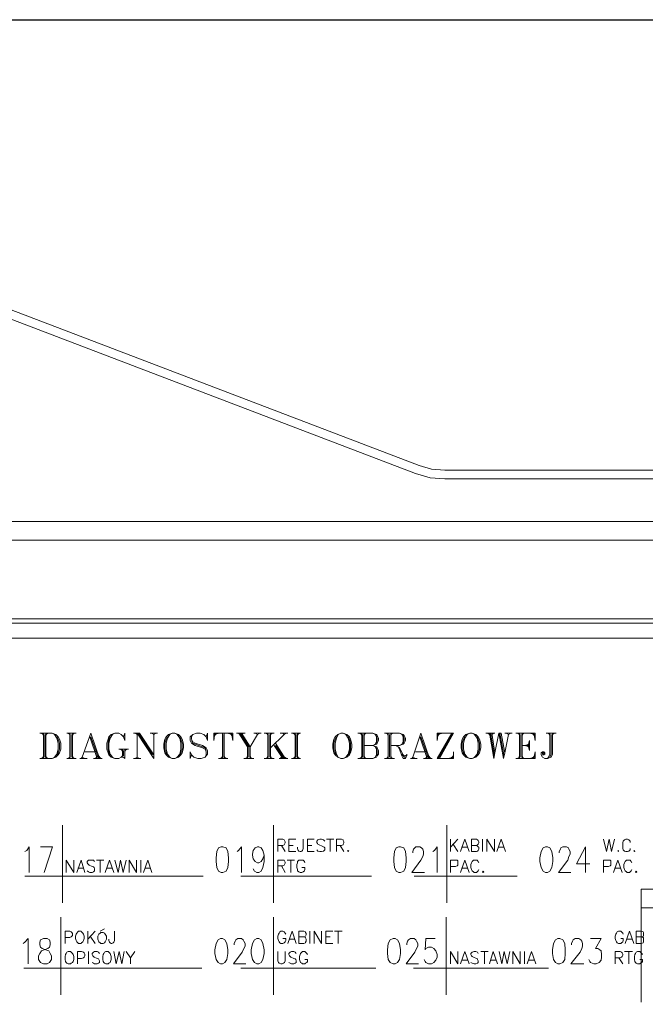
# Model space of a CAD drawing. Header units: millimetres. Extents: x 1 to 17496, y 1 to 30809.
# Tile 21 of 256: x 7454 to 8308, y 5859 to 7203. Entities that reach past the tile are written whole.
import ezdxf

# ---------------------------------------------------------------- set-up
doc = ezdxf.new("R2010")
doc.units = ezdxf.units.MM
for name, color, linetype in [('0_Przyz_Opisy oddziałów', 5, 'Continuous'), ('Opisy', 255, 'Continuous'), ('PDF _Geometria', 7, 'Continuous')]:
    doc.layers.add(name, color=color, linetype=linetype)

msp = doc.modelspace()

# ---------------------------------------------------------------- linework, layer by layer
at = {"layer": '0_Przyz_Opisy oddziałów', "lineweight": 18}
for points in [[(7481.3, 6229.2), (7498.1, 6229.2), (7503.2, 6227.5), (7506.5, 6224.2), (7508.2, 6220.8), (7509.9, 6215.7), (7509.9, 6207.3), (7508.2, 6202.3), (7506.5, 6199.7), (7503.2, 6196.4), (7498.1, 6194.7), (7481.3, 6194.7)], [(7482.9, 6229.2), (7486.3, 6227.5)], [(7484.6, 6229.2), (7486.3, 6225.8)], [(7486.3, 6229.2), (7486.3, 6194.7)], [(7488, 6227.5), (7488, 6196.4)], [(7489.7, 6229.2), (7489.7, 6194.7)], [(7491.4, 6229.2), (7489.7, 6225.8)], [(7493.1, 6229.2), (7489.7, 6227.5)], [(7498.1, 6229.2), (7501.5, 6227.5), (7504.8, 6222.5), (7506.5, 6215.7), (7506.5, 6207.3), (7504.8, 6200.6), (7501.5, 6196.4), (7498.1, 6194.7)], [(7504.8, 6224.2), (7506.5, 6220.8), (7508.2, 6215.7), (7508.2, 6207.3), (7506.5, 6202.3), (7504.8, 6199.7)], [(7518.3, 6229.2), (7531, 6229.2)], [(7520, 6229.2), (7522.5, 6227.5)], [(7521.7, 6229.2), (7522.5, 6225.8)], [(7522.5, 6229.2), (7522.5, 6194.7)], [(7524.2, 6227.5), (7524.2, 6196.4)], [(7525.9, 6229.2), (7525.9, 6194.7)], [(7527.6, 6229.2), (7525.9, 6225.8)], [(7529.3, 6229.2), (7525.9, 6227.5)], [(7563, 6194.7), (7551.2, 6229.2), (7539.4, 6196.4)], [(7549.5, 6224.2), (7559.6, 6194.7)], [(7551.2, 6224.2), (7561.3, 6194.7)], [(7595.8, 6224.2), (7597.5, 6229.2), (7597.5, 6219.1), (7595.8, 6224.2), (7592.4, 6227.5), (7589.1, 6229.2), (7584, 6229.2), (7579, 6227.5), (7575.6, 6224.2), (7574.7, 6220.8), (7573.1, 6215.7), (7573.1, 6207.3), (7574.7, 6202.3), (7575.6, 6199.7), (7579, 6196.4), (7584, 6194.7), (7589.1, 6194.7), (7592.4, 6196.4), (7595.8, 6196.4), (7597.5, 6194.7), (7597.5, 6207.3)], [(7577.3, 6224.2), (7575.6, 6220.8), (7574.7, 6215.7), (7574.7, 6207.3), (7575.6, 6202.3), (7577.3, 6199.7)], [(7584, 6229.2), (7580.6, 6227.5), (7577.3, 6222.5), (7575.6, 6215.7), (7575.6, 6207.3), (7577.3, 6200.6), (7580.6, 6196.4), (7584, 6194.7)], [(7609.3, 6229.2), (7617.7, 6229.2), (7637.1, 6199.7)], [(7611, 6229.2), (7614.3, 6227.5)], [(7614.3, 6196.4), (7614.3, 6229.2), (7637.1, 6194.7), (7637.1, 6227.5)], [(7616, 6229.2), (7635.4, 6199.7)], [(7632, 6229.2), (7642.1, 6229.2)], [(7633.7, 6229.2), (7637.1, 6227.5), (7640.4, 6229.2)], [(7655.6, 6224.2), (7653.9, 6220.8), (7652.2, 6215.7), (7652.2, 6207.3), (7653.9, 6202.3), (7655.6, 6199.7)], [(7662.3, 6229.2), (7659, 6227.5), (7655.6, 6222.5), (7653.9, 6215.7), (7653.9, 6207.3), (7655.6, 6200.6), (7659, 6196.4), (7662.3, 6194.7)], [(7665.7, 6194.7), (7669.1, 6196.4), (7672.4, 6200.6), (7674.1, 6207.3), (7674.1, 6215.7), (7672.4, 6222.5), (7669.1, 6227.5), (7665.7, 6229.2)], [(7672.4, 6199.7), (7674.1, 6202.3), (7675.8, 6207.3), (7675.8, 6215.7), (7674.1, 6220.8), (7672.4, 6224.2)], [(7708.7, 6224.2), (7710.3, 6229.2), (7710.3, 6219.1), (7708.7, 6224.2), (7705.3, 6227.5), (7700.2, 6229.2), (7695.2, 6229.2), (7690.1, 6227.5), (7686.8, 6224.2), (7686.8, 6219.1), (7688.4, 6215.7), (7693.5, 6212.4), (7703.6, 6209), (7707, 6207.3), (7708.7, 6203.9), (7708.7, 6199.7), (7707, 6196.4)], [(7690.1, 6227.5), (7688.4, 6224.2), (7688.4, 6220.8), (7690.1, 6217.4), (7693.5, 6215.7), (7703.6, 6212.4), (7708.7, 6209), (7710.3, 6205.6), (7710.3, 6200.6), (7708.7, 6198.1), (7707, 6196.4), (7701.9, 6194.7), (7696.9, 6194.7), (7691.8, 6196.4), (7688.4, 6199.7), (7686.8, 6203.9), (7686.8, 6194.7), (7688.4, 6199.7)], [(7743.2, 6229.2), (7744.9, 6219.1), (7744.9, 6229.2), (7718.8, 6229.2), (7718.8, 6219.1), (7720.5, 6229.2)], [(7722.1, 6229.2), (7718.8, 6224.2)], [(7723.8, 6229.2), (7718.8, 6225.8)], [(7727.2, 6229.2), (7718.8, 6227.5)], [(7730.6, 6229.2), (7730.6, 6194.7)], [(7731.4, 6227.5), (7731.4, 6196.4)], [(7733.1, 6229.2), (7733.1, 6194.7)], [(7736.5, 6229.2), (7744.9, 6227.5)], [(7739.8, 6229.2), (7744.9, 6225.8)], [(7741.5, 6229.2), (7744.9, 6224.2)], [(7749.9, 6229.2), (7761.7, 6229.2)], [(7751.6, 6229.2), (7755, 6227.5)], [(7753.3, 6229.2), (7765.1, 6210.7), (7765.1, 6194.7)], [(7755, 6229.2), (7766.8, 6210.7), (7766.8, 6196.4)], [(7756.7, 6229.2), (7768.5, 6210.7), (7768.5, 6194.7)], [(7760, 6229.2), (7756.7, 6227.5)], [(7778.6, 6227.5), (7768.5, 6210.7)], [(7773.5, 6229.2), (7783.6, 6229.2)], [(7775.2, 6229.2), (7778.6, 6227.5), (7781.9, 6229.2)], [(7787.8, 6229.2), (7801.3, 6229.2)], [(7789.5, 6229.2), (7792.9, 6227.5)], [(7791.2, 6229.2), (7792.9, 6225.8)], [(7792.9, 6229.2), (7792.9, 6194.7)], [(7794.6, 6227.5), (7794.6, 6196.4)], [(7796.3, 6229.2), (7796.3, 6194.7)], [(7797.9, 6229.2), (7796.3, 6225.8)], [(7799.6, 6229.2), (7796.3, 6227.5)], [(7814.8, 6227.5), (7796.3, 6209)], [(7809.7, 6229.2), (7819.8, 6229.2)], [(7813.1, 6229.2), (7814.8, 6227.5), (7818.2, 6229.2)], [(7824.9, 6229.2), (7837.5, 6229.2)], [(7826.6, 6229.2), (7829.9, 6227.5)], [(7828.3, 6229.2), (7829.9, 6225.8)], [(7829.9, 6229.2), (7829.9, 6194.7)], [(7831.6, 6227.5), (7831.6, 6196.4)], [(7833.3, 6229.2), (7833.3, 6194.7)], [(7835, 6229.2), (7833.3, 6225.8)], [(7836.7, 6229.2), (7833.3, 6227.5)], [(7886.4, 6224.2), (7884.7, 6220.8), (7883, 6215.7), (7883, 6207.3), (7884.7, 6202.3), (7886.4, 6199.7)], [(7892.3, 6229.2), (7888.9, 6227.5), (7886.4, 6222.5), (7884.7, 6215.7), (7884.7, 6207.3), (7886.4, 6200.6), (7888.9, 6196.4), (7892.3, 6194.7)], [(7895.6, 6194.7), (7899, 6196.4), (7902.4, 6200.6), (7904.1, 6207.3), (7904.1, 6215.7), (7902.4, 6222.5), (7899, 6227.5), (7895.6, 6229.2)], [(7902.4, 6199.7), (7904.1, 6202.3), (7905.7, 6207.3), (7905.7, 6215.7), (7904.1, 6220.8), (7902.4, 6224.2)], [(7915.8, 6229.2), (7936.1, 6229.2), (7941.1, 6227.5), (7942, 6225.8), (7943.6, 6222.5), (7943.6, 6219.1), (7942, 6215.7), (7941.1, 6214.1), (7936.1, 6212.4), (7941.1, 6210.7), (7942, 6209), (7943.6, 6205.6), (7943.6, 6200.6), (7942, 6198.1), (7941.1, 6196.4), (7936.1, 6194.7), (7915.8, 6194.7)], [(7917.5, 6229.2), (7920.9, 6227.5)], [(7919.2, 6229.2), (7920.9, 6225.8)], [(7920.9, 6229.2), (7920.9, 6194.7)], [(7922.6, 6227.5), (7922.6, 6196.4)], [(7924.3, 6229.2), (7924.3, 6194.7)], [(7936.1, 6229.2), (7939.4, 6227.5), (7941.1, 6224.2), (7941.1, 6217.4), (7939.4, 6214.1), (7936.1, 6212.4), (7924.3, 6212.4)], [(7926, 6229.2), (7924.3, 6225.8)], [(7927.6, 6229.2), (7924.3, 6227.5)], [(7941.1, 6225.8), (7942, 6222.5), (7942, 6219.1), (7941.1, 6215.7)], [(7952.1, 6229.2), (7972.3, 6229.2), (7977.3, 6227.5), (7979, 6225.8), (7980.7, 6222.5), (7980.7, 6219.1), (7979, 6215.7), (7977.3, 6214.1), (7972.3, 6212.4), (7960.5, 6212.4)], [(7953.7, 6229.2), (7957.1, 6227.5)], [(7955.4, 6229.2), (7957.1, 6225.8)], [(7957.1, 6229.2), (7957.1, 6194.7)], [(7958.8, 6227.5), (7958.8, 6196.4)], [(7960.5, 6229.2), (7960.5, 6194.7)], [(7962.2, 6229.2), (7960.5, 6225.8)], [(7963.9, 6229.2), (7960.5, 6227.5)], [(7972.3, 6229.2), (7975.6, 6227.5), (7977.3, 6224.2), (7977.3, 6217.4), (7975.6, 6214.1), (7972.3, 6212.4)], [(7977.3, 6225.8), (7979, 6222.5), (7979, 6219.1), (7977.3, 6215.7)], [(8013.5, 6194.7), (8001.8, 6229.2), (7990.8, 6196.4)], [(8000.1, 6224.2), (8010.2, 6194.7)], [(8001.8, 6224.2), (8011.9, 6194.7)], [(8027, 6194.7), (8046.4, 6229.2), (8023.7, 6229.2), (8023.7, 6219.1), (8025.3, 6229.2)], [(8043.9, 6229.2), (8023.7, 6194.7), (8046.4, 6194.7), (8046.4, 6203.9), (8045.6, 6194.7)], [(8027, 6229.2), (8023.7, 6224.2)], [(8028.7, 6229.2), (8023.7, 6225.8)], [(8032.1, 6229.2), (8023.7, 6227.5)], [(8045.6, 6229.2), (8025.3, 6194.7)], [(8061.6, 6224.2), (8059.9, 6220.8), (8058.2, 6215.7), (8058.2, 6207.3), (8059.9, 6202.3), (8061.6, 6199.7)], [(8068.3, 6229.2), (8064.9, 6227.5), (8061.6, 6222.5), (8059.9, 6215.7), (8059.9, 6207.3), (8061.6, 6200.6), (8064.9, 6196.4), (8068.3, 6194.7)], [(8071.7, 6194.7), (8075, 6196.4), (8078.4, 6200.6), (8080.1, 6207.3), (8080.1, 6215.7), (8078.4, 6222.5), (8075, 6227.5), (8071.7, 6229.2)], [(8078.4, 6199.7), (8080.1, 6202.3), (8081.8, 6207.3), (8081.8, 6215.7), (8080.1, 6220.8), (8078.4, 6224.2)], [(8090.2, 6229.2), (8102.8, 6229.2)], [(8091.9, 6229.2), (8096.9, 6227.5)], [(8093.6, 6229.2), (8096.9, 6225.8)], [(8095.2, 6229.2), (8101.1, 6194.7), (8101.1, 6202.3), (8096.9, 6229.2)], [(8098.6, 6229.2), (8102.8, 6202.3), (8107.9, 6229.2), (8114.6, 6194.7), (8114.6, 6202.3), (8109.6, 6229.2)], [(8099.5, 6229.2), (8098.6, 6225.8)], [(8101.1, 6229.2), (8098.6, 6227.5)], [(8107.9, 6229.2), (8111.2, 6229.2), (8116.3, 6202.3), (8121.4, 6227.5)], [(8116.3, 6229.2), (8126.4, 6229.2)], [(8118, 6229.2), (8121.4, 6227.5), (8124.7, 6229.2)], [(8131.5, 6229.2), (8157.6, 6229.2), (8157.6, 6219.1), (8155.9, 6229.2)], [(8133.1, 6229.2), (8136.5, 6227.5)], [(8134.8, 6229.2), (8136.5, 6225.8)], [(8136.5, 6229.2), (8136.5, 6194.7)], [(8138.2, 6227.5), (8138.2, 6196.4)], [(8139.9, 6229.2), (8139.9, 6194.7)], [(8141.6, 6229.2), (8139.9, 6225.8)], [(8143.3, 6229.2), (8139.9, 6227.5)], [(8150, 6229.2), (8157.6, 6227.5)], [(8152.5, 6229.2), (8157.6, 6225.8)], [(8154.2, 6229.2), (8157.6, 6224.2)], [(8181.2, 6229.2), (8181.2, 6200.6), (8179.5, 6196.4), (8174.4, 6194.7), (8171, 6194.7), (8167.7, 6196.4), (8166, 6199.7), (8166, 6202.3), (8167.7, 6203.9), (8169.4, 6203.9), (8171, 6202.3), (8171, 6200.6), (8169.4, 6199.7), (8167.7, 6199.7)], [(8172.7, 6229.2), (8186.2, 6229.2)], [(8177.8, 6229.2), (8177.8, 6200.6), (8176.1, 6196.4), (8174.4, 6194.7)], [(8174.4, 6229.2), (8177.8, 6227.5)], [(8176.1, 6229.2), (8177.8, 6225.8)], [(8179.5, 6227.5), (8179.5, 6200.6), (8177.8, 6196.4)], [(8182.8, 6229.2), (8181.2, 6225.8)], [(8184.5, 6229.2), (8181.2, 6227.5)], [(7688.4, 6219.1), (7690.1, 6215.7), (7693.5, 6214.1), (7703.6, 6210.7), (7707, 6209), (7708.7, 6205.6)], [(7801.3, 6212.4), (7813.1, 6194.7)], [(7803, 6215.7), (7816.5, 6194.7)], [(7803, 6212.4), (7814.8, 6194.7)], [(7936.1, 6212.4), (7939.4, 6210.7), (7941.1, 6207.3), (7941.1, 6199.7), (7939.4, 6196.4), (7936.1, 6194.7)], [(7967.2, 6212.4), (7970.6, 6210.7), (7972.3, 6207.3), (7975.6, 6198.1), (7977.3, 6194.7), (7980.7, 6194.7), (7982.4, 6198.1), (7982.4, 6200.6)], [(7970.6, 6210.7), (7972.3, 6209), (7977.3, 6199.7), (7979, 6198.1), (7980.7, 6198.1), (7982.4, 6199.7)], [(8139.9, 6212.4), (8150, 6212.4)], [(8150, 6214.1), (8143.3, 6212.4), (8150, 6210.7)], [(8150, 6215.7), (8146.6, 6212.4), (8150, 6209)], [(7486.3, 6196.4), (7482.9, 6194.7)], [(7486.3, 6198.1), (7484.6, 6194.7)], [(7489.7, 6198.1), (7491.4, 6194.7)], [(7489.7, 6196.4), (7493.1, 6194.7)], [(7522.5, 6196.4), (7520, 6194.7)], [(7522.5, 6198.1), (7521.7, 6194.7)], [(7525.9, 6198.1), (7527.6, 6194.7)], [(7525.9, 6196.4), (7529.3, 6194.7)], [(7537.7, 6194.7), (7539.4, 6196.4), (7542.7, 6194.7)], [(7542.7, 6203.9), (7557.9, 6203.9)], [(7559.6, 6196.4), (7556.2, 6194.7)], [(7559.6, 6198.1), (7557.9, 6194.7)], [(7561.3, 6198.1), (7564.6, 6194.7)], [(7589.1, 6207.3), (7602.5, 6207.3)], [(7590.8, 6207.3), (7594.1, 6205.6)], [(7594.1, 6207.3), (7594.1, 6198.1), (7592.4, 6196.4)], [(7592.4, 6207.3), (7594.1, 6203.9)], [(7595.8, 6205.6), (7595.8, 6198.1)], [(7599.2, 6207.3), (7597.5, 6203.9)], [(7600.9, 6207.3), (7597.5, 6205.6)], [(7611, 6194.7), (7614.3, 6196.4), (7617.7, 6194.7)], [(7730.6, 6196.4), (7727.2, 6194.7)], [(7730.6, 6198.1), (7728.9, 6194.7)], [(7733.1, 6198.1), (7734.8, 6194.7)], [(7733.1, 6196.4), (7736.5, 6194.7)], [(7765.1, 6196.4), (7761.7, 6194.7)], [(7765.1, 6198.1), (7763.4, 6194.7)], [(7768.5, 6198.1), (7770.1, 6194.7)], [(7768.5, 6196.4), (7771.8, 6194.7)], [(7792.9, 6196.4), (7789.5, 6194.7)], [(7792.9, 6198.1), (7791.2, 6194.7)], [(7796.3, 6198.1), (7797.9, 6194.7)], [(7796.3, 6196.4), (7799.6, 6194.7)], [(7809.7, 6194.7), (7813.1, 6198.1), (7818.2, 6194.7)], [(7829.9, 6196.4), (7826.6, 6194.7)], [(7829.9, 6198.1), (7828.3, 6194.7)], [(7833.3, 6198.1), (7835, 6194.7)], [(7833.3, 6196.4), (7836.7, 6194.7)], [(7920.9, 6196.4), (7917.5, 6194.7)], [(7920.9, 6198.1), (7919.2, 6194.7)], [(7924.3, 6198.1), (7926, 6194.7)], [(7924.3, 6196.4), (7927.6, 6194.7)], [(7941.1, 6209), (7942, 6205.6), (7942, 6200.6), (7941.1, 6198.1)], [(7957.1, 6196.4), (7953.7, 6194.7)], [(7957.1, 6198.1), (7955.4, 6194.7)], [(7960.5, 6198.1), (7962.2, 6194.7)], [(7960.5, 6196.4), (7963.9, 6194.7)], [(7975.6, 6200.6), (7977.3, 6198.1), (7979, 6196.4), (7980.7, 6196.4)], [(7989.1, 6194.7), (7990.8, 6196.4), (7994.2, 6194.7)], [(7994.2, 6203.9), (8008.5, 6203.9)], [(8010.2, 6196.4), (8006.8, 6194.7)], [(8010.2, 6198.1), (8008.5, 6194.7)], [(8011.9, 6198.1), (8015.2, 6194.7)], [(8038.8, 6194.7), (8046.4, 6196.4)], [(8042.2, 6194.7), (8046.4, 6198.1)], [(8043.9, 6194.7), (8046.4, 6199.7)], [(8102.8, 6202.3), (8101.1, 6194.7)], [(8116.3, 6202.3), (8114.6, 6194.7)], [(8131.5, 6194.7), (8157.6, 6194.7), (8157.6, 6203.9), (8155.9, 6194.7)], [(8136.5, 6196.4), (8133.1, 6194.7)], [(8136.5, 6198.1), (8134.8, 6194.7)], [(8139.9, 6198.1), (8141.6, 6194.7)], [(8139.9, 6196.4), (8143.3, 6194.7)], [(8150, 6194.7), (8157.6, 6196.4)], [(8152.5, 6194.7), (8157.6, 6198.1)], [(8154.2, 6194.7), (8157.6, 6199.7)], [(7518.3, 6194.7), (7531, 6194.7)], [(7536, 6194.7), (7546.1, 6194.7)], [(7554.5, 6194.7), (7566.3, 6194.7)], [(7609.3, 6194.7), (7619.4, 6194.7)], [(7725.5, 6194.7), (7738.1, 6194.7)], [(7760, 6194.7), (7773.5, 6194.7)], [(7787.8, 6194.7), (7801.3, 6194.7)], [(7808, 6194.7), (7819.8, 6194.7)], [(7824.9, 6194.7), (7837.5, 6194.7)], [(7952.1, 6194.7), (7965.5, 6194.7)], [(7987.4, 6194.7), (7996.7, 6194.7)], [(8005.1, 6194.7), (8016.9, 6194.7)]]:
    msp.add_lwpolyline(points, dxfattribs=at)
for points in [[(7662.3, 6229.2), (7657.3, 6227.5), (7653.9, 6224.2), (7652.2, 6220.8), (7650.5, 6214.1), (7650.5, 6209), (7652.2, 6202.3), (7653.9, 6199.7), (7657.3, 6196.4), (7662.3, 6194.7), (7665.7, 6194.7), (7670.8, 6196.4), (7674.1, 6199.7), (7675.8, 6202.3), (7677.5, 6209), (7677.5, 6214.1), (7675.8, 6220.8), (7674.1, 6224.2), (7670.8, 6227.5), (7665.7, 6229.2)], [(7892.3, 6229.2), (7888.1, 6227.5), (7884.7, 6224.2), (7883, 6220.8), (7881.3, 6214.1), (7881.3, 6209), (7883, 6202.3), (7884.7, 6199.7), (7888.1, 6196.4), (7892.3, 6194.7), (7895.6, 6194.7), (7900.7, 6196.4), (7904.1, 6199.7), (7905.7, 6202.3), (7907.4, 6209), (7907.4, 6214.1), (7905.7, 6220.8), (7904.1, 6224.2), (7900.7, 6227.5), (7895.6, 6229.2)], [(8068.3, 6229.2), (8063.2, 6227.5), (8059.9, 6224.2), (8058.2, 6220.8), (8056.5, 6214.1), (8056.5, 6209), (8058.2, 6202.3), (8059.9, 6199.7), (8063.2, 6196.4), (8068.3, 6194.7), (8071.7, 6194.7), (8076.7, 6196.4), (8080.1, 6199.7), (8081.8, 6202.3), (8083.5, 6209), (8083.5, 6214.1), (8081.8, 6220.8), (8080.1, 6224.2), (8076.7, 6227.5), (8071.7, 6229.2)], [(8150, 6205.6), (8148.3, 6212.4), (8150, 6219.1)], [(8169.4, 6200.6), (8169.4, 6202.3), (8167.7, 6202.3), (8167.7, 6200.6)]]:
    msp.add_lwpolyline(points, close=True, dxfattribs=at)
at = {"layer": 'Opisy', "lineweight": 18}
for points in [[(7512.4, 6103.7), (7512.4, 5997.6)], [(7800.5, 6103.7), (7800.5, 5997.6)], [(8037.1, 6103.7), (8037.1, 5997.6)], [(7806.4, 6067.5), (7806.4, 6084.4), (7813.1, 6084.4), (7814.8, 6083.5), (7815.6, 6082.7), (7816.5, 6081), (7816.5, 6079.3), (7815.6, 6077.6), (7814.8, 6076.8), (7813.1, 6075.9), (7806.4, 6075.9)], [(7811.4, 6075.9), (7816.5, 6067.5)], [(7830.8, 6067.5), (7821.5, 6067.5), (7821.5, 6084.4), (7830.8, 6084.4)], [(7821.5, 6075.9), (7827.4, 6075.9)], [(7840.9, 6084.4), (7840.9, 6071.7), (7840, 6069.2), (7839.2, 6068.3), (7838.4, 6067.5), (7836.7, 6067.5), (7835, 6068.3), (7834.2, 6069.2), (7833.3, 6071.7), (7833.3, 6073.4)], [(7856.1, 6067.5), (7846.8, 6067.5), (7846.8, 6084.4), (7856.1, 6084.4)], [(7846.8, 6075.9), (7852.7, 6075.9)], [(7870.4, 6081.8), (7868.7, 6083.5), (7866.2, 6084.4), (7863.6, 6084.4), (7861.1, 6083.5), (7859.4, 6081.8), (7859.4, 6080.1), (7860.3, 6078.5), (7861.1, 6077.6), (7862.8, 6076.8), (7867, 6075.1), (7868.7, 6074.2), (7869.5, 6073.4), (7870.4, 6072.6), (7870.4, 6070), (7868.7, 6068.3), (7866.2, 6067.5), (7863.6, 6067.5), (7861.1, 6068.3), (7859.4, 6070)], [(7872.9, 6084.4), (7883, 6084.4)], [(7877.9, 6084.4), (7877.9, 6067.5)], [(7886.4, 6067.5), (7886.4, 6084.4), (7893.1, 6084.4), (7895.6, 6083.5), (7895.6, 6082.7), (7896.5, 6081), (7896.5, 6079.3), (7895.6, 6077.6), (7895.6, 6076.8), (7893.1, 6075.9), (7886.4, 6075.9)], [(7891.4, 6075.9), (7896.5, 6067.5)], [(8042.2, 6084.4), (8042.2, 6067.5)], [(8052.3, 6084.4), (8042.2, 6073.4)], [(8046.4, 6076.8), (8052.3, 6067.5)], [(8055.7, 6067.5), (8061.6, 6084.4), (8067.5, 6067.5)], [(8077.6, 6075.9), (8079.2, 6075.1), (8080.1, 6074.2), (8080.9, 6073.4), (8080.9, 6070.9), (8080.1, 6069.2), (8079.2, 6068.3), (8077.6, 6067.5), (8070.8, 6067.5), (8070.8, 6084.4), (8077.6, 6084.4), (8079.2, 6083.5), (8080.1, 6082.7), (8080.9, 6081), (8080.9, 6079.3), (8080.1, 6077.6), (8079.2, 6076.8), (8077.6, 6075.9), (8070.8, 6075.9)], [(8086, 6084.4), (8086, 6067.5)], [(8091.9, 6067.5), (8091.9, 6084.4), (8102, 6067.5), (8102, 6084.4)], [(8105.4, 6067.5), (8111.2, 6084.4), (8117.1, 6067.5)], [(8251.1, 6084.4), (8255.3, 6067.5), (8258.6, 6084.4), (8262, 6067.5), (8266.2, 6084.4)], [(8287.3, 6080.1), (8287.3, 6081.8), (8285.6, 6083.5), (8283.9, 6084.4), (8281.4, 6084.4), (8279.7, 6083.5), (8278, 6081.8), (8277.2, 6080.1), (8277.2, 6071.7), (8278, 6070), (8279.7, 6068.3), (8281.4, 6067.5), (8283.9, 6067.5), (8285.6, 6068.3), (8287.3, 6070), (8287.3, 6071.7)], [(7461, 6067.5), (7463.6, 6069.2), (7466.9, 6074.2), (7466.9, 6038.9)], [(7487.2, 6038.9), (7498.9, 6074.2), (7482.1, 6074.2)], [(7750.8, 6067.5), (7752.5, 6069.2), (7756.7, 6074.2), (7756.7, 6038.9)], [(7787.8, 6062.5), (7786.1, 6057.4), (7783.6, 6054), (7780.3, 6052.3), (7778.6, 6052.3), (7775.2, 6054), (7772.7, 6057.4), (7771.8, 6062.5), (7771.8, 6064.1), (7772.7, 6069.2), (7775.2, 6072.6), (7778.6, 6074.2), (7780.3, 6074.2), (7783.6, 6072.6), (7786.1, 6069.2), (7787.8, 6062.5), (7787.8, 6054), (7786.1, 6045.6), (7783.6, 6040.6), (7780.3, 6038.9), (7777.7, 6038.9), (7774.4, 6040.6), (7772.7, 6043.9)], [(7990.8, 6065.8), (7990.8, 6067.5), (7991.6, 6070.9), (7993.3, 6072.6), (7995, 6074.2), (8000.1, 6074.2), (8002.6, 6072.6), (8004.3, 6070.9), (8005.1, 6067.5), (8005.1, 6064.1), (8004.3, 6060.8), (8001.8, 6055.7), (7989.1, 6038.9), (8006.8, 6038.9)], [(8017.8, 6067.5), (8020.3, 6069.2), (8023.7, 6074.2), (8023.7, 6038.9)], [(8057.3, 6073.4), (8064.9, 6073.4)], [(8107.9, 6073.4), (8114.6, 6073.4)], [(8190.4, 6065.8), (8190.4, 6067.5), (8192.1, 6070.9), (8192.9, 6072.6), (8195.5, 6074.2), (8200.5, 6074.2), (8203, 6072.6), (8203.9, 6070.9), (8205.6, 6067.5), (8205.6, 6064.1), (8203.9, 6060.8), (8202.2, 6055.7), (8189.6, 6038.9), (8206.4, 6038.9)], [(8226.6, 6038.9), (8226.6, 6074.2), (8214, 6050.7), (8232.5, 6050.7)], [(7517.5, 6038.9), (7517.5, 6055.7), (7527.6, 6038.9), (7527.6, 6055.7)], [(7531.8, 6038.9), (7537.7, 6055.7), (7542.7, 6038.9)], [(7556.2, 6054), (7554.5, 6055.7), (7547.8, 6055.7), (7546.1, 6054), (7546.1, 6052.3), (7547, 6050.7), (7547.8, 6049.8), (7548.6, 6049), (7552.9, 6047.3), (7554.5, 6046.5), (7555.4, 6045.6), (7556.2, 6043.9), (7556.2, 6041.4), (7554.5, 6039.7), (7552.9, 6038.9), (7549.5, 6038.9), (7547.8, 6039.7), (7546.1, 6041.4)], [(7558.7, 6055.7), (7568.9, 6055.7)], [(7563.8, 6055.7), (7563.8, 6038.9)], [(7570.5, 6038.9), (7576.4, 6055.7), (7582.3, 6038.9)], [(7584, 6055.7), (7588.2, 6038.9), (7591.6, 6055.7), (7595, 6038.9), (7599.2, 6055.7)], [(7603.4, 6038.9), (7603.4, 6055.7), (7613.5, 6038.9), (7613.5, 6055.7)], [(7619.4, 6055.7), (7619.4, 6038.9)], [(7622.8, 6038.9), (7628.7, 6055.7), (7634.5, 6038.9)], [(7806.4, 6038.9), (7806.4, 6055.7), (7814.8, 6055.7), (7815.6, 6054.9), (7816.5, 6053.2), (7816.5, 6051.5), (7815.6, 6049.8), (7814.8, 6049), (7813.1, 6048.1), (7806.4, 6048.1)], [(7811.4, 6048.1), (7816.5, 6038.9)], [(7819, 6055.7), (7829.1, 6055.7)], [(7824, 6055.7), (7824, 6038.9)], [(7843.4, 6052.3), (7842.6, 6054), (7840.9, 6055.7), (7835, 6055.7), (7833.3, 6054), (7833.3, 6052.3), (7832.5, 6049.8), (7832.5, 6045.6), (7833.3, 6043.1), (7833.3, 6041.4), (7835, 6039.7), (7836.7, 6038.9), (7839.2, 6038.9), (7840.9, 6039.7), (7842.6, 6041.4), (7843.4, 6043.1), (7843.4, 6045.6), (7839.2, 6045.6)], [(8042.2, 6038.9), (8042.2, 6055.7), (8051.4, 6055.7), (8052.3, 6054.9), (8052.3, 6049), (8051.4, 6048.1), (8048.9, 6047.3), (8042.2, 6047.3)], [(8055.7, 6038.9), (8061.6, 6055.7), (8067.5, 6038.9)], [(8080.9, 6052.3), (8080.1, 6054), (8078.4, 6055.7), (8073.3, 6055.7), (8071.7, 6054), (8070.8, 6052.3), (8070, 6049.8), (8070, 6045.6), (8070.8, 6043.1), (8071.7, 6041.4), (8073.3, 6039.7), (8074.2, 6038.9), (8077.6, 6038.9), (8078.4, 6039.7), (8080.1, 6041.4), (8080.9, 6043.1)], [(8251.1, 6038.9), (8251.1, 6055.7), (8260.3, 6055.7), (8261.2, 6054.9), (8261.2, 6049), (8260.3, 6048.1), (8257.8, 6047.3), (8251.1, 6047.3)], [(8264.5, 6038.9), (8270.4, 6055.7), (8276.3, 6038.9)], [(8289.8, 6052.3), (8289, 6054), (8287.3, 6055.7), (8282.2, 6055.7), (8280.5, 6054), (8279.7, 6052.3), (8278.8, 6049.8), (8278.8, 6045.6), (8279.7, 6043.1), (8280.5, 6041.4), (8282.2, 6039.7), (8283.1, 6038.9), (8286.4, 6038.9), (8287.3, 6039.7), (8289, 6041.4), (8289.8, 6043.1)], [(7533.5, 6044.8), (7541.1, 6044.8)], [(7573.1, 6044.8), (7579.8, 6044.8)], [(7625.3, 6044.8), (7632, 6044.8)], [(8057.3, 6044.8), (8064.9, 6044.8)], [(8266.2, 6044.8), (8273.8, 6044.8)], [(7704.5, 6033.8), (7461, 6033.8)], [(7934.4, 6033.8), (7755.8, 6033.8)], [(8133.1, 6033.8), (7992.5, 6033.8)], [(7509.9, 5978.2), (7509.9, 5872.1)], [(7800.5, 5978.2), (7800.5, 5872.1)], [(8036.3, 5978.2), (8036.3, 5872.1)], [(7515.8, 5942), (7515.8, 5958.9), (7522.5, 5958.9), (7524.2, 5958), (7525.1, 5957.2), (7525.9, 5955.5), (7525.9, 5953), (7525.1, 5952.1), (7524.2, 5951.3), (7522.5, 5950.4), (7515.8, 5950.4)], [(7547, 5958.9), (7547, 5942)], [(7557.1, 5958.9), (7547, 5947.9)], [(7563.8, 5958.9), (7569.7, 5962.2)], [(7583.2, 5958.9), (7583.2, 5946.2), (7582.3, 5943.7), (7581.5, 5942.9), (7579.8, 5942), (7579, 5942), (7577.3, 5942.9), (7576.4, 5943.7), (7575.6, 5946.2), (7575.6, 5947.9)], [(7817.3, 5954.6), (7816.5, 5956.3), (7814.8, 5958), (7813.1, 5958.9), (7810.6, 5958.9), (7808.9, 5958), (7808, 5956.3), (7807.2, 5954.6), (7806.4, 5952.1), (7806.4, 5948.8), (7807.2, 5946.2), (7808, 5944.5), (7808.9, 5942.9), (7810.6, 5942), (7813.1, 5942), (7814.8, 5942.9), (7816.5, 5944.5), (7817.3, 5946.2), (7817.3, 5948.8), (7813.1, 5948.8)], [(7819.8, 5942), (7825.7, 5958.9), (7831.6, 5942)], [(7841.7, 5951.3), (7844.3, 5950.4), (7844.3, 5949.6), (7845.1, 5947.9), (7845.1, 5945.4), (7844.3, 5943.7), (7844.3, 5942.9), (7841.7, 5942), (7835, 5942), (7835, 5958.9), (7841.7, 5958.9), (7844.3, 5958), (7844.3, 5957.2), (7845.1, 5955.5), (7845.1, 5953.8), (7844.3, 5952.1), (7841.7, 5951.3), (7835, 5951.3)], [(7850.2, 5958.9), (7850.2, 5942)], [(7856.1, 5942), (7856.1, 5958.9), (7866.2, 5942), (7866.2, 5958.9)], [(7881.3, 5942), (7872.1, 5942), (7872.1, 5958.9), (7881.3, 5958.9)], [(7883.8, 5958.9), (7894, 5958.9)], [(7888.9, 5958.9), (7888.9, 5942)], [(8278, 5954.6), (8277.2, 5956.3), (8275.5, 5958), (8274.6, 5958.9), (8271.3, 5958.9), (8269.6, 5958), (8268.7, 5956.3), (8267.9, 5954.6), (8267.1, 5952.1), (8267.1, 5948.8), (8267.9, 5946.2), (8268.7, 5944.5), (8269.6, 5942.9), (8271.3, 5942), (8274.6, 5942), (8275.5, 5942.9), (8277.2, 5944.5), (8278, 5946.2), (8278, 5948.8), (8274.6, 5948.8)], [(8280.5, 5942), (8286.4, 5958.9), (8292.3, 5942)], [(8302.4, 5951.3), (8305, 5950.4), (8305.8, 5949.6), (8305.8, 5943.7), (8305, 5942.9), (8302.4, 5942), (8295.7, 5942), (8295.7, 5958.9), (8302.4, 5958.9), (8305, 5958), (8305.8, 5957.2), (8305.8, 5952.1), (8305, 5952.1), (8302.4, 5951.3), (8295.7, 5951.3)], [(7458.5, 5942), (7461, 5943.7), (7465.3, 5948.8), (7465.3, 5914.2)], [(7550.3, 5952.1), (7557.1, 5942)], [(7746.6, 5940.3), (7746.6, 5942), (7748.2, 5945.4), (7749.1, 5947.1), (7751.6, 5948.8), (7756.7, 5948.8), (7759.2, 5947.1), (7760, 5945.4), (7761.7, 5942), (7761.7, 5938.6), (7760, 5935.3), (7757.5, 5930.2), (7745.7, 5914.2), (7762.6, 5914.2)], [(7822.4, 5947.9), (7829.1, 5947.9)], [(7872.1, 5951.3), (7877.9, 5951.3)], [(7982.4, 5940.3), (7982.4, 5942), (7983.2, 5945.4), (7984.9, 5947.1), (7987.4, 5948.8), (7992.5, 5948.8), (7995, 5947.1), (7995.9, 5945.4), (7997.5, 5942), (7997.5, 5938.6), (7995.9, 5935.3), (7993.3, 5930.2), (7981.5, 5914.2), (7998.4, 5914.2)], [(8021.1, 5948.8), (8008.5, 5948.8), (8007.7, 5933.6), (8008.5, 5935.3), (8011.9, 5937), (8016.1, 5937), (8019.4, 5935.3), (8022, 5931.9), (8023.7, 5926.9), (8023.7, 5923.5), (8022, 5919.3), (8019.4, 5915.9), (8016.1, 5914.2), (8011.9, 5914.2), (8008.5, 5915.9), (8007.7, 5917.6), (8006, 5920.1)], [(8207.3, 5940.3), (8207.3, 5942), (8208.9, 5945.4), (8209.8, 5947.1), (8212.3, 5948.8), (8217.4, 5948.8), (8219.9, 5947.1), (8221.6, 5945.4), (8222.4, 5942), (8222.4, 5938.6), (8221.6, 5935.3), (8219.1, 5930.2), (8206.4, 5914.2), (8224.1, 5914.2)], [(8233.4, 5948.8), (8247.7, 5948.8), (8240.1, 5935.3), (8243.5, 5935.3), (8246, 5933.6), (8247.7, 5931.9), (8248.5, 5926.9), (8248.5, 5923.5), (8247.7, 5919.3), (8245.2, 5915.9), (8240.9, 5914.2), (8237.6, 5914.2), (8233.4, 5915.9), (8232.5, 5917.6), (8230.8, 5920.1)], [(8283.1, 5947.9), (8290.6, 5947.9)], [(7532.6, 5914.2), (7532.6, 5931.1), (7538.5, 5931.1), (7541.1, 5930.2), (7541.9, 5929.4), (7542.7, 5927.7), (7542.7, 5925.2), (7541.9, 5923.5), (7541.1, 5922.6), (7538.5, 5921.8), (7532.6, 5921.8)], [(7547.8, 5931.1), (7547.8, 5914.2)], [(7563, 5928.5), (7561.3, 5930.2), (7559.6, 5931.1), (7556.2, 5931.1), (7554.5, 5930.2), (7552.9, 5928.5), (7552.9, 5926.9), (7553.7, 5925.2), (7554.5, 5924.3), (7555.4, 5923.5), (7559.6, 5921.8), (7561.3, 5921), (7562.1, 5920.1), (7563, 5918.4), (7563, 5915.9), (7561.3, 5915.1), (7559.6, 5914.2), (7556.2, 5914.2), (7554.5, 5915.1), (7552.9, 5915.9)], [(7582.3, 5931.1), (7585.7, 5914.2), (7589.9, 5931.1), (7593.3, 5914.2), (7596.6, 5931.1)], [(7599.2, 5931.1), (7605.1, 5922.6), (7605.1, 5914.2)], [(7611, 5931.1), (7605.1, 5922.6)], [(7806.4, 5931.1), (7806.4, 5918.4), (7807.2, 5915.9), (7808, 5915.1), (7810.6, 5914.2), (7812.3, 5914.2), (7813.9, 5915.1), (7815.6, 5915.9), (7816.5, 5918.4), (7816.5, 5931.1)], [(7831.6, 5928.5), (7829.9, 5930.2), (7828.3, 5931.1), (7824.9, 5931.1), (7823.2, 5930.2), (7821.5, 5928.5), (7821.5, 5926.9), (7822.4, 5925.2), (7823.2, 5924.3), (7824, 5923.5), (7828.3, 5921.8), (7829.9, 5921), (7830.8, 5920.1), (7831.6, 5918.4), (7831.6, 5915.9), (7829.9, 5915.1), (7828.3, 5914.2), (7824.9, 5914.2), (7823.2, 5915.1), (7821.5, 5915.9)], [(7846.8, 5926.9), (7845.9, 5928.5), (7844.3, 5930.2), (7843.4, 5931.1), (7840, 5931.1), (7839.2, 5930.2), (7837.5, 5928.5), (7836.7, 5926.9), (7835.8, 5924.3), (7835.8, 5920.1), (7836.7, 5917.6), (7837.5, 5915.9), (7839.2, 5915.1), (7840, 5914.2), (7843.4, 5914.2), (7844.3, 5915.1), (7845.9, 5915.9), (7846.8, 5917.6), (7846.8, 5920.1), (7843.4, 5920.1)], [(8042.2, 5914.2), (8042.2, 5931.1), (8052.3, 5914.2), (8052.3, 5931.1)], [(8055.7, 5914.2), (8061.6, 5931.1), (8067.5, 5914.2)], [(8080.1, 5928.5), (8079.2, 5930.2), (8076.7, 5931.1), (8074.2, 5931.1), (8071.7, 5930.2), (8070, 5928.5), (8070, 5926.9), (8070.8, 5925.2), (8071.7, 5924.3), (8073.3, 5923.5), (8077.6, 5921.8), (8079.2, 5921), (8079.2, 5920.1), (8080.1, 5918.4), (8080.1, 5915.9), (8079.2, 5915.1), (8076.7, 5914.2), (8074.2, 5914.2), (8071.7, 5915.1), (8070, 5915.9)], [(8083.5, 5931.1), (8093.6, 5931.1)], [(8088.5, 5931.1), (8088.5, 5914.2)], [(8095.2, 5914.2), (8100.3, 5931.1), (8106.2, 5914.2)], [(8108.7, 5931.1), (8112.1, 5914.2), (8115.5, 5931.1), (8119.7, 5914.2), (8123, 5931.1)], [(8127.2, 5914.2), (8127.2, 5931.1), (8137.4, 5914.2), (8137.4, 5931.1)], [(8143.3, 5931.1), (8143.3, 5914.2)], [(8146.6, 5914.2), (8152.5, 5931.1), (8158.4, 5914.2)], [(8267.1, 5914.2), (8267.1, 5931.1), (8273.8, 5931.1), (8275.5, 5930.2), (8276.3, 5929.4), (8277.2, 5927.7), (8277.2, 5926), (8276.3, 5924.3), (8275.5, 5923.5), (8273.8, 5922.6), (8267.1, 5922.6)], [(8279.7, 5931.1), (8290.6, 5931.1)], [(8285.6, 5931.1), (8285.6, 5914.2)], [(8304.1, 5926.9), (8303.3, 5928.5), (8301.6, 5930.2), (8300.7, 5931.1), (8297.4, 5931.1), (8295.7, 5930.2), (8294.9, 5928.5), (8294, 5926.9), (8293.2, 5924.3), (8293.2, 5920.1), (8294, 5917.6), (8294.9, 5915.9), (8295.7, 5915.1), (8297.4, 5914.2), (8300.7, 5914.2), (8301.6, 5915.1), (8303.3, 5915.9), (8304.1, 5917.6), (8304.1, 5920.1), (8300.7, 5920.1)], [(8058.2, 5919.3), (8064.9, 5919.3)], [(8096.9, 5919.3), (8104.5, 5919.3)], [(8149.1, 5919.3), (8156.7, 5919.3)], [(8272.1, 5922.6), (8277.2, 5914.2)], [(7702.8, 5908.3), (7459.4, 5908.3)], [(7940.3, 5908.3), (7755.8, 5908.3)], [(8176.1, 5908.3), (7991.6, 5908.3)]]:
    msp.add_lwpolyline(points, dxfattribs=at)
for points in [[(7728.9, 6074.2), (7725.5, 6072.6), (7723, 6067.5), (7722.1, 6059.1), (7722.1, 6054), (7723, 6045.6), (7725.5, 6040.6), (7728.9, 6038.9), (7731.4, 6038.9), (7735.6, 6040.6), (7738.1, 6045.6), (7739, 6054), (7739, 6059.1), (7738.1, 6067.5), (7735.6, 6072.6), (7731.4, 6074.2)], [(7902.4, 6069.2), (7901.5, 6068.3), (7902.4, 6067.5), (7903.2, 6068.3)], [(7971.4, 6074.2), (7968.1, 6072.6), (7965.5, 6067.5), (7964.7, 6059.1), (7964.7, 6054), (7965.5, 6045.6), (7968.1, 6040.6), (7971.4, 6038.9), (7974, 6038.9), (7978.2, 6040.6), (7980.7, 6045.6), (7981.5, 6054), (7981.5, 6059.1), (7980.7, 6067.5), (7978.2, 6072.6), (7974, 6074.2)], [(8171.9, 6074.2), (8168.5, 6072.6), (8166, 6067.5), (8164.3, 6059.1), (8164.3, 6054), (8166, 6045.6), (8168.5, 6040.6), (8171.9, 6038.9), (8174.4, 6038.9), (8177.8, 6040.6), (8180.3, 6045.6), (8182, 6054), (8182, 6059.1), (8180.3, 6067.5), (8177.8, 6072.6), (8174.4, 6074.2)], [(8271.3, 6069.2), (8270.4, 6068.3), (8271.3, 6067.5)], [(8293.2, 6069.2), (8292.3, 6068.3), (8293.2, 6067.5), (8294, 6068.3)], [(8086.8, 6040.6), (8086, 6039.7), (8086.8, 6038.9), (8087.7, 6039.7)], [(8295.7, 6040.6), (8294.9, 6039.7), (8295.7, 6038.9), (8296.5, 6039.7)], [(7534.3, 5958.9), (7533.5, 5958), (7531.8, 5956.3), (7531, 5954.6), (7530.1, 5952.1), (7530.1, 5948.8), (7531, 5946.2), (7531.8, 5944.5), (7533.5, 5942.9), (7534.3, 5942), (7537.7, 5942), (7538.5, 5942.9), (7540.2, 5944.5), (7541.1, 5946.2), (7541.9, 5948.8), (7541.9, 5952.1), (7541.1, 5954.6), (7540.2, 5956.3), (7538.5, 5958), (7537.7, 5958.9)], [(7564.6, 5957.2), (7563.8, 5956.3), (7562.1, 5954.6), (7560.4, 5952.1), (7560.4, 5947.9), (7562.1, 5944.5), (7563.8, 5942.9), (7564.6, 5942), (7568, 5942), (7569.7, 5942.9), (7570.5, 5944.5), (7572.2, 5947.9), (7572.2, 5952.1), (7570.5, 5954.6), (7569.7, 5956.3), (7568, 5957.2)], [(7486.3, 5948.8), (7482.1, 5947.1), (7481.3, 5943.7), (7481.3, 5940.3), (7482.1, 5937), (7484.6, 5935.3), (7489.7, 5933.6), (7493.9, 5931.9), (7495.6, 5928.5), (7497.3, 5925.2), (7497.3, 5920.1), (7495.6, 5917.6), (7494.7, 5915.9), (7491.4, 5914.2), (7486.3, 5914.2), (7482.1, 5915.9), (7481.3, 5917.6), (7479.6, 5920.1), (7479.6, 5925.2), (7481.3, 5928.5), (7483.8, 5931.9), (7487.2, 5933.6), (7492.2, 5935.3), (7494.7, 5937), (7495.6, 5940.3), (7495.6, 5943.7), (7494.7, 5947.1), (7491.4, 5948.8)], [(7728, 5948.8), (7724.7, 5947.1), (7722.1, 5942), (7720.5, 5933.6), (7720.5, 5928.5), (7722.1, 5920.1), (7724.7, 5915.9), (7728, 5914.2), (7730.6, 5914.2), (7733.9, 5915.9), (7736.5, 5920.1), (7738.1, 5928.5), (7738.1, 5933.6), (7736.5, 5942), (7733.9, 5947.1), (7730.6, 5948.8)], [(7777.7, 5948.8), (7774.4, 5947.1), (7771.8, 5942), (7770.1, 5933.6), (7770.1, 5928.5), (7771.8, 5920.1), (7774.4, 5915.9), (7777.7, 5914.2), (7780.3, 5914.2), (7783.6, 5915.9), (7786.1, 5920.1), (7787.8, 5928.5), (7787.8, 5933.6), (7786.1, 5942), (7783.6, 5947.1), (7780.3, 5948.8)], [(7963.9, 5948.8), (7959.6, 5947.1), (7957.1, 5942), (7956.3, 5933.6), (7956.3, 5928.5), (7957.1, 5920.1), (7959.6, 5915.9), (7963.9, 5914.2), (7966.4, 5914.2), (7969.8, 5915.9), (7972.3, 5920.1), (7974, 5928.5), (7974, 5933.6), (7972.3, 5942), (7969.8, 5947.1), (7966.4, 5948.8)], [(8188.7, 5948.8), (8185.4, 5947.1), (8182.8, 5942), (8181.2, 5933.6), (8181.2, 5928.5), (8182.8, 5920.1), (8185.4, 5915.9), (8188.7, 5914.2), (8191.3, 5914.2), (8195.5, 5915.9), (8198, 5920.1), (8198.8, 5928.5), (8198.8, 5933.6), (8198, 5942), (8195.5, 5947.1), (8191.3, 5948.8)], [(7520, 5931.1), (7518.3, 5930.2), (7517.5, 5928.5), (7516.6, 5926.9), (7515.8, 5924.3), (7515.8, 5920.1), (7516.6, 5917.6), (7517.5, 5915.9), (7518.3, 5915.1), (7520, 5914.2), (7523.4, 5914.2), (7524.2, 5915.1), (7525.9, 5915.9), (7526.7, 5917.6), (7527.6, 5920.1), (7527.6, 5924.3), (7526.7, 5926.9), (7525.9, 5928.5), (7524.2, 5930.2), (7523.4, 5931.1)], [(7571.4, 5931.1), (7569.7, 5930.2), (7568.9, 5928.5), (7568, 5926.9), (7567.2, 5924.3), (7567.2, 5920.1), (7568, 5917.6), (7568.9, 5915.9), (7569.7, 5915.1), (7571.4, 5914.2), (7574.7, 5914.2), (7575.6, 5915.1), (7577.3, 5915.9), (7578.1, 5917.6), (7579, 5920.1), (7579, 5924.3), (7578.1, 5926.9), (7577.3, 5928.5), (7575.6, 5930.2), (7574.7, 5931.1)]]:
    msp.add_lwpolyline(points, close=True, dxfattribs=at)
at = {"layer": 'PDF _Geometria'}
msp.add_lwpolyline([(1774.1, 7203), (13925.2, 7203), (13925.2, 3200.2), (1774.1, 3200.2)], close=True, dxfattribs=at)
at = {"layer": 'PDF _Geometria', "lineweight": 18}
for points in [[(13319.6, 6480.2), (12381.3, 6587.2), (12372.1, 6588), (11490.2, 6588), (11016.1, 6588), (10947.9, 6512.2), (9107.6, 6512.2), (9040.2, 6588), (8739.5, 6588), (8034.6, 6588), (8016.1, 6589.7), (7999.2, 6594.7), (6604.5, 7126.2), (6411.6, 7138.8), (5902.1, 7068.9)], [(13319.6, 6468.4), (12379.6, 6575.4), (12372.1, 6576.2), (11490.2, 6576.2), (11021.1, 6576.2), (10953.8, 6500.4), (9101.7, 6500.4), (9034.3, 6576.2), (8739.5, 6576.2), (8034.6, 6576.2), (8014.4, 6577.9), (7994.2, 6583.8), (6602, 7114.4), (6412.5, 7127), (5903.8, 7057.1)], [(8710.1, 6374.9), (8710.1, 6358.9), (7267.3, 6358.9), (7267.3, 6518.1), (8720.2, 6518.1), (8720.2, 6576.2)], [(8745.4, 6576.2), (8745.4, 6492.8), (7267.3, 6492.8)], [(8520.6, 6358.9), (8520.6, 6209.8), (8546.7, 6209.8), (8546.7, 6385), (7267.3, 6385)], [(7267.3, 6379.1), (8540.8, 6379.1), (8540.8, 6209.8)], [(8710.1, 6016.1), (8302.4, 6016.1), (8302.4, 5990.9)], [(8302.4, 5862), (8302.4, 5990.9), (8710.1, 5990.9)]]:
    msp.add_lwpolyline(points, dxfattribs=at)

doc.saveas('drawing.dxf')
